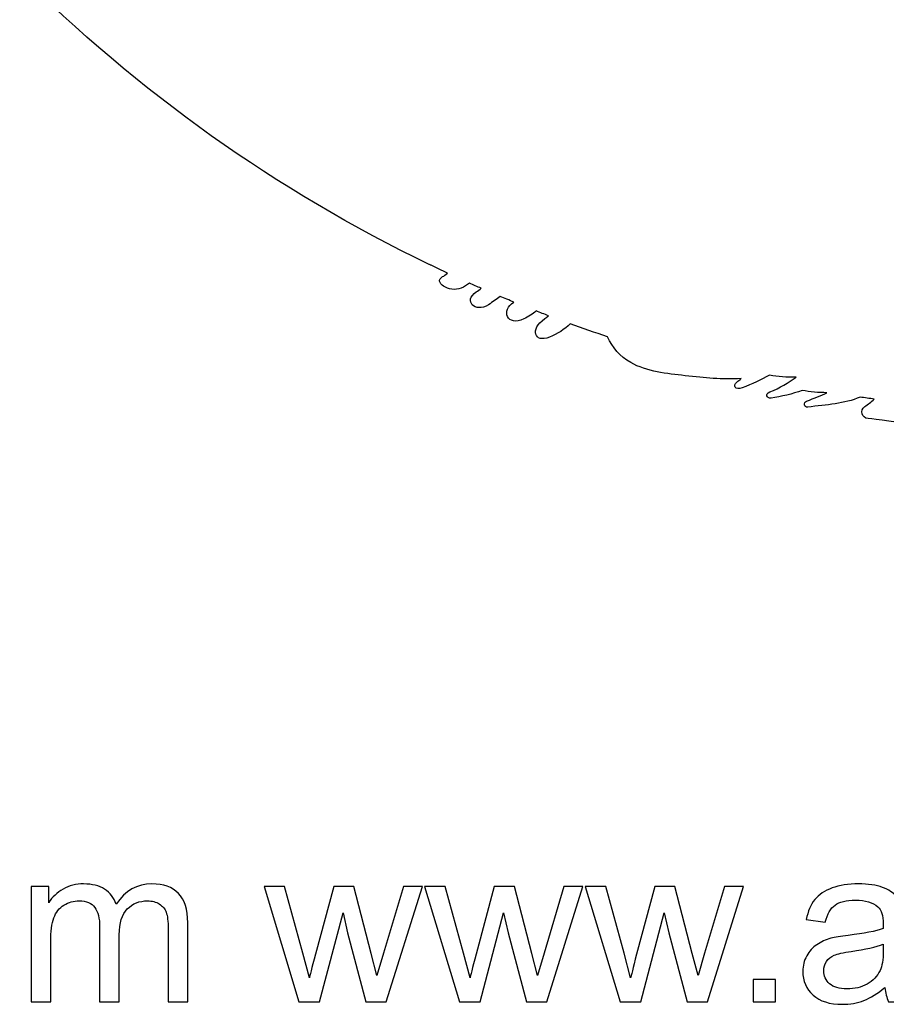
# Model space of a CAD drawing. Header units: millimetres. Extents: x -482 to 545, y -423 to 387.
# Tile 87 of 256: x -71 to 12, y -423 to -328. Entities that reach past the tile are written whole.
import ezdxf

# ---------------------------------------------------------------- set-up
doc = ezdxf.new("R2010")
doc.units = ezdxf.units.MM
doc.header["$MEASUREMENT"] = 0
doc.layers.add('Layer 1', color=7, linetype='Continuous')

msp = doc.modelspace()

# ---------------------------------------------------------------- linework, layer by layer
at = {"layer": 'Layer 1'}
msp.add_open_spline([(164.8517, -164.9184), (157.5595, -147.6771), (147.1194, -132.193), (133.8228, -118.8958), (133.8228, -118.8958), (120.5256, -105.5989), (105.0414, -95.1591), (87.8001, -87.8665), (87.8001, -87.8665), (69.9489, -80.3163), (50.9871, -76.488), (31.4411, -76.488), (31.4411, -76.488), (11.8951, -76.488), (-7.0667, -80.3163), (-24.9177, -87.8665), (-24.9177, -87.8665), (-42.159, -95.1591), (-57.6431, -105.5989), (-70.9402, -118.8958), (-70.9402, -118.8958), (-84.2368, -132.193), (-94.6769, -147.6771), (-101.9695, -164.9184), (-101.9695, -164.9184), (-109.5197, -182.7694), (-113.348, -201.7312), (-113.348, -221.2772), (-113.348, -221.2772), (-113.348, -240.8235), (-109.5197, -259.7853), (-101.9695, -277.6359), (-101.9695, -277.6359), (-94.6769, -294.8775), (-84.2368, -310.3617), (-70.9402, -323.6589), (-70.9402, -323.6589), (-59.3276, -335.2717), (-46.0452, -344.7025), (-31.382, -351.7633), (-31.382, -351.7633), (-31.382, -351.7637), (-31.3823, -351.7644), (-31.3823, -351.7644), (-31.3823, -351.7644), (-31.3594, -351.7757), (-31.3361, -351.7862), (-31.3128, -351.7975), (-31.3128, -351.7975), (-31.2811, -351.8127), (-31.2493, -351.8289), (-31.2172, -351.8445), (-31.2172, -351.8445), (-31.2169, -351.8441), (-31.2169, -351.8434), (-31.2165, -351.843), (-31.2165, -351.843), (-30.6909, -352.0956), (-30.1645, -352.3468), (-29.635, -352.593), (-29.635, -352.593), (-29.8026, -352.7423), (-29.9751, -352.8629), (-30.1095, -352.9335), (-30.1095, -352.9335), (-31.0398, -353.4245), (-29.4949, -354.5171), (-28.3325, -354.0334), (-28.3325, -354.0334), (-28.0168, -353.9022), (-27.7572, -353.736), (-27.5353, -353.548), (-27.5353, -353.548), (-27.156, -353.7173), (-26.7764, -353.8863), (-26.3954, -354.0525), (-26.3954, -354.0525), (-26.5535, -354.1809), (-26.7147, -354.3001), (-26.8777, -354.4056), (-26.8777, -354.4056), (-28.1636, -355.2378), (-26.986, -356.4602), (-25.6931, -355.6238), (-25.6931, -355.6238), (-25.2891, -355.3627), (-24.9215, -355.0999), (-24.5896, -354.8247), (-24.5896, -354.8247), (-24.1468, -355.0106), (-23.7034, -355.1948), (-23.2592, -355.3765), (-23.2592, -355.3765), (-24.5698, -356.1318), (-23.8928, -357.7863), (-22.3089, -356.9947), (-22.3089, -356.9947), (-21.8421, -356.7611), (-21.4562, -356.505), (-21.1302, -356.2252), (-21.1302, -356.2252), (-20.7337, -356.3801), (-20.3368, -356.5329), (-19.9396, -356.6839), (-19.9396, -356.6839), (-20.0543, -356.7812), (-20.1714, -356.8747), (-20.2956, -356.9604), (-20.2956, -356.9604), (-21.7846, -357.9927), (-21.278, -359.3188), (-19.8567, -358.7406), (-19.8567, -358.7406), (-19.082, -358.4255), (-18.4114, -357.9898), (-17.8476, -357.4614), (-17.8476, -357.4614), (-16.663, -357.8907), (-15.4741, -358.3045), (-14.2807, -358.7021), (-14.2807, -358.7021), (-13.7956, -359.7185), (-13.0848, -360.5884), (-12.0483, -361.174), (-12.0483, -361.174), (-10.4961, -362.051), (-8.5773, -362.2331), (-6.8378, -362.4359), (-6.8378, -362.4359), (-4.8478, -362.6684), (-3.3799, -362.7869), (-1.454, -362.7135), (-1.454, -362.7135), (-1.5892, -362.825), (-1.7275, -362.9393), (-1.8742, -363.0582), (-1.8742, -363.0582), (-2.2626, -363.3753), (-2.0386, -363.8643), (-1.345, -363.5934), (-1.345, -363.5934), (-0.4116, -363.2293), (0.4527, -362.831), (1.2659, -362.372), (1.2659, -362.372), (2.0896, -362.5453), (2.9648, -362.5872), (3.8154, -362.5689), (3.8154, -362.5689), (3.0978, -363.1153), (2.2755, -363.5976), (1.2899, -363.9888), (1.2899, -363.9888), (0.8376, -364.1687), (0.9829, -364.6326), (1.413, -364.5748), (1.413, -364.5748), (2.4346, -364.4369), (3.4443, -364.1913), (4.401, -363.8407), (4.401, -363.8407), (5.1665, -364.0125), (5.98, -364.0671), (6.7791, -364.0619), (6.7791, -364.0619), (6.2397, -364.3282), (5.5997, -364.5914), (4.8106, -364.8722), (4.8106, -364.8722), (4.5008, -364.99), (4.5929, -365.4962), (4.9482, -365.45), (4.9482, -365.45), (6.7403, -365.2183), (8.4576, -365.1431), (9.9654, -364.4848), (9.9654, -364.4848), (10.4197, -364.5529), (10.8748, -364.6171), (11.3303, -364.6803), (11.3303, -364.6803), (11.0269, -364.9357), (10.7203, -365.178), (10.4152, -365.4038), (10.4152, -365.4038), (9.9424, -365.7545), (10.074, -366.4974), (10.7478, -366.5384), (10.7478, -366.5384), (12.1618, -366.6234), (19.1492, -367.8909), (22.6354, -367.9234), (22.6354, -367.9234), (22.6336, -368.2257), (22.9268, -368.5188), (23.2337, -368.2966), (23.2337, -368.2966), (23.662, -368.0003), (24.0444, -367.6993), (24.4014, -367.3903), (24.4014, -367.3903), (24.6198, -367.4083), (24.8378, -367.427), (25.0558, -367.4432), (25.0558, -367.4432), (24.9556, -367.536), (24.8547, -367.6291), (24.7496, -367.7226), (24.7496, -367.7226), (24.3485, -368.0821), (24.9408, -368.6705), (25.3401, -368.3132), (25.3401, -368.3132), (25.6386, -368.0465), (25.9162, -367.7837), (26.1797, -367.5177), (26.1797, -367.5177), (26.409, -367.5318), (26.6387, -367.5452), (26.868, -367.5575), (26.868, -367.5575), (26.765, -367.65), (26.6581, -367.7389), (26.5473, -367.8249), (26.5473, -367.8249), (26.1229, -368.1537), (26.7177, -368.7404), (27.1379, -368.4155), (27.1379, -368.4155), (27.4494, -368.1742), (27.7288, -367.9029), (27.9821, -367.6119), (27.9821, -367.6119), (28.1186, -367.6171), (28.2548, -367.621), (28.391, -367.6263), (28.391, -367.6263), (28.3285, -367.705), (28.265, -367.784), (28.1983, -367.8609), (28.1983, -367.8609), (27.848, -368.2656), (28.4365, -368.8582), (28.7885, -368.4515), (28.7885, -368.4515), (29.0065, -368.2003), (29.1953, -367.9354), (29.3657, -367.6612), (29.3657, -367.6612), (30.7524, -367.6979), (32.1392, -367.7029), (33.5256, -367.6754), (33.5256, -367.6754), (33.6939, -367.9445), (33.8798, -368.2045), (34.0936, -368.4515), (34.0936, -368.4515), (34.446, -368.8582), (35.0345, -368.2656), (34.6838, -367.8609), (34.6838, -367.8609), (34.6228, -367.7904), (34.5649, -367.7173), (34.5067, -367.645), (34.5067, -367.645), (34.6439, -367.6411), (34.7808, -367.6369), (34.9173, -367.632), (34.9173, -367.632), (35.1668, -367.9156), (35.4405, -368.1798), (35.7446, -368.4155), (35.7446, -368.4155), (36.1644, -368.7404), (36.7595, -368.1537), (36.3352, -367.8249), (36.3352, -367.8249), (36.2357, -367.748), (36.1408, -367.6679), (36.048, -367.5857), (36.048, -367.5857), (36.2759, -367.5748), (36.5041, -367.5607), (36.732, -367.548), (36.732, -367.548), (36.9867, -367.8038), (37.2552, -368.0564), (37.542, -368.3132), (37.542, -368.3132), (37.9417, -368.6705), (38.534, -368.0821), (38.1326, -367.7226), (38.1326, -367.7226), (38.0415, -367.6415), (37.9548, -367.5607), (37.8673, -367.4806), (37.8673, -367.4806), (38.0863, -367.4655), (38.3051, -367.4457), (38.5241, -367.4288), (38.5241, -367.4288), (38.8688, -367.7244), (39.2382, -368.0126), (39.6488, -368.2966), (39.6488, -368.2966), (39.9557, -368.5188), (40.2489, -368.2257), (40.2468, -367.9234), (40.2468, -367.9234), (43.7333, -367.8909), (50.7204, -366.6234), (52.1347, -366.5384), (52.1347, -366.5384), (52.8085, -366.4974), (52.9401, -365.7545), (52.4673, -365.4038), (52.4673, -365.4038), (52.1622, -365.178), (51.8556, -364.9357), (51.5522, -364.6803), (51.5522, -364.6803), (52.0073, -364.6171), (52.4627, -364.5529), (52.9171, -364.4848), (52.9171, -364.4848), (52.9171, -364.4848), (57.9343, -365.45), (57.9343, -365.45), (57.9343, -365.45), (58.2896, -365.4962), (58.3816, -364.99), (58.0719, -364.8722), (58.0719, -364.8722), (57.2827, -364.5914), (56.6425, -364.3282), (56.1034, -364.0619), (56.1034, -364.0619), (56.9025, -364.0671), (57.716, -364.0125), (58.4815, -363.8407), (58.4815, -363.8407), (59.4382, -364.1913), (60.4475, -364.4369), (61.4695, -364.5748), (61.4695, -364.5748), (61.8995, -364.6326), (62.0445, -364.1687), (61.5923, -363.9888), (61.5923, -363.9888), (60.607, -363.5976), (59.7846, -363.1153), (59.0671, -362.5689), (59.0671, -362.5689), (59.9176, -362.5872), (60.7929, -362.5453), (61.6166, -362.372), (61.6166, -362.372), (62.4298, -362.831), (63.2937, -363.2293), (64.2272, -363.5934), (64.2272, -363.5934), (64.9211, -363.8643), (65.1448, -363.3753), (64.7563, -363.0582), (64.7563, -363.0582), (64.6099, -362.9393), (64.4717, -362.825), (64.3365, -362.7135), (64.3365, -362.7135), (66.262, -362.7869), (67.7299, -362.6684), (69.7203, -362.4359), (69.7203, -362.4359), (71.4598, -362.2331), (73.3782, -362.051), (74.9308, -361.174), (74.9308, -361.174), (75.9673, -360.5884), (76.6781, -359.7185), (77.1632, -358.7021), (77.1632, -358.7021), (78.3563, -358.3045), (79.5455, -357.8907), (80.7301, -357.4614), (80.7301, -357.4614), (81.2939, -357.9898), (81.9645, -358.4255), (82.7392, -358.7406), (82.7392, -358.7406), (84.1605, -359.3188), (84.6668, -357.9927), (83.1777, -356.9604), (83.1777, -356.9604), (83.0539, -356.8747), (82.9364, -356.7812), (82.8221, -356.6839), (82.8221, -356.6839), (83.2193, -356.5329), (83.6162, -356.3801), (84.0124, -356.2252), (84.0124, -356.2252), (84.3387, -356.505), (84.7246, -356.7611), (85.1913, -356.9947), (85.1913, -356.9947), (86.775, -357.7863), (87.4519, -356.1318), (86.1417, -355.3765), (86.1417, -355.3765), (86.5855, -355.1948), (87.029, -355.0106), (87.4721, -354.8247), (87.4721, -354.8247), (87.804, -355.0999), (88.1716, -355.3627), (88.5755, -355.6238), (88.5755, -355.6238), (89.8681, -356.4602), (91.046, -355.2378), (89.7598, -354.4056), (89.7598, -354.4056), (89.5968, -354.3001), (89.436, -354.1809), (89.2779, -354.0525), (89.2779, -354.0525), (89.6589, -353.8863), (90.0385, -353.7173), (90.4174, -353.548), (90.4174, -353.548), (90.6396, -353.736), (90.8993, -353.9022), (91.2147, -354.0334), (91.2147, -354.0334), (92.3774, -354.5171), (93.9222, -353.4245), (92.9916, -352.9335), (92.9916, -352.9335), (92.8572, -352.8629), (92.6851, -352.7423), (92.5175, -352.593), (92.5175, -352.593), (107.8743, -345.4482), (121.7501, -335.7317), (133.8228, -323.6589), (133.8228, -323.6589), (147.1194, -310.3617), (157.5595, -294.8775), (164.8517, -277.6359), (164.8517, -277.6359), (172.4022, -259.7853), (176.2306, -240.8235), (176.2306, -221.2772), (176.2306, -221.2772), (176.2306, -201.7312), (172.4022, -182.7694), (164.8517, -164.9184)], degree=3, knots=[0, 0, 0, 0, 0.0086957, 0.0086957, 0.0086957, 0.0086957, 0.0173913, 0.0173913, 0.0173913, 0.0173913, 0.026087, 0.026087, 0.026087, 0.026087, 0.0347826, 0.0347826, 0.0347826, 0.0347826, 0.0434783, 0.0434783, 0.0434783, 0.0434783, 0.0521739, 0.0521739, 0.0521739, 0.0521739, 0.0608696, 0.0608696, 0.0608696, 0.0608696, 0.0695652, 0.0695652, 0.0695652, 0.0695652, 0.0782609, 0.0782609, 0.0782609, 0.0782609, 0.0869565, 0.0869565, 0.0869565, 0.0869565, 0.0956522, 0.0956522, 0.0956522, 0.0956522, 0.1043478, 0.1043478, 0.1043478, 0.1043478, 0.1130435, 0.1130435, 0.1130435, 0.1130435, 0.1217391, 0.1217391, 0.1217391, 0.1217391, 0.1304348, 0.1304348, 0.1304348, 0.1304348, 0.1391304, 0.1391304, 0.1391304, 0.1391304, 0.1478261, 0.1478261, 0.1478261, 0.1478261, 0.1565217, 0.1565217, 0.1565217, 0.1565217, 0.1652174, 0.1652174, 0.1652174, 0.1652174, 0.173913, 0.173913, 0.173913, 0.173913, 0.1826087, 0.1826087, 0.1826087, 0.1826087, 0.1913043, 0.1913043, 0.1913043, 0.1913043, 0.2, 0.2, 0.2, 0.2, 0.2086957, 0.2086957, 0.2086957, 0.2086957, 0.2173913, 0.2173913, 0.2173913, 0.2173913, 0.226087, 0.226087, 0.226087, 0.226087, 0.2347826, 0.2347826, 0.2347826, 0.2347826, 0.2434783, 0.2434783, 0.2434783, 0.2434783, 0.2521739, 0.2521739, 0.2521739, 0.2521739, 0.2608696, 0.2608696, 0.2608696, 0.2608696, 0.2695652, 0.2695652, 0.2695652, 0.2695652, 0.2782609, 0.2782609, 0.2782609, 0.2782609, 0.2869565, 0.2869565, 0.2869565, 0.2869565, 0.2956522, 0.2956522, 0.2956522, 0.2956522, 0.3043478, 0.3043478, 0.3043478, 0.3043478, 0.3130435, 0.3130435, 0.3130435, 0.3130435, 0.3217391, 0.3217391, 0.3217391, 0.3217391, 0.3304348, 0.3304348, 0.3304348, 0.3304348, 0.3391304, 0.3391304, 0.3391304, 0.3391304, 0.3478261, 0.3478261, 0.3478261, 0.3478261, 0.3565217, 0.3565217, 0.3565217, 0.3565217, 0.3652174, 0.3652174, 0.3652174, 0.3652174, 0.373913, 0.373913, 0.373913, 0.373913, 0.3826087, 0.3826087, 0.3826087, 0.3826087, 0.3913043, 0.3913043, 0.3913043, 0.3913043, 0.4, 0.4, 0.4, 0.4, 0.4086957, 0.4086957, 0.4086957, 0.4086957, 0.4173913, 0.4173913, 0.4173913, 0.4173913, 0.426087, 0.426087, 0.426087, 0.426087, 0.4347826, 0.4347826, 0.4347826, 0.4347826, 0.4434783, 0.4434783, 0.4434783, 0.4434783, 0.4521739, 0.4521739, 0.4521739, 0.4521739, 0.4608696, 0.4608696, 0.4608696, 0.4608696, 0.4695652, 0.4695652, 0.4695652, 0.4695652, 0.4782609, 0.4782609, 0.4782609, 0.4782609, 0.4869565, 0.4869565, 0.4869565, 0.4869565, 0.4956522, 0.4956522, 0.4956522, 0.4956522, 0.5043478, 0.5043478, 0.5043478, 0.5043478, 0.5130435, 0.5130435, 0.5130435, 0.5130435, 0.5217391, 0.5217391, 0.5217391, 0.5217391, 0.5304348, 0.5304348, 0.5304348, 0.5304348, 0.5391304, 0.5391304, 0.5391304, 0.5391304, 0.5478261, 0.5478261, 0.5478261, 0.5478261, 0.5565217, 0.5565217, 0.5565217, 0.5565217, 0.5652174, 0.5652174, 0.5652174, 0.5652174, 0.573913, 0.573913, 0.573913, 0.573913, 0.5826087, 0.5826087, 0.5826087, 0.5826087, 0.5913043, 0.5913043, 0.5913043, 0.5913043, 0.6, 0.6, 0.6, 0.6, 0.6086957, 0.6086957, 0.6086957, 0.6086957, 0.6173913, 0.6173913, 0.6173913, 0.6173913, 0.626087, 0.626087, 0.626087, 0.626087, 0.6347826, 0.6347826, 0.6347826, 0.6347826, 0.6434783, 0.6434783, 0.6434783, 0.6434783, 0.6521739, 0.6521739, 0.6521739, 0.6521739, 0.6608696, 0.6608696, 0.6608696, 0.6608696, 0.6695652, 0.6695652, 0.6695652, 0.6695652, 0.6782609, 0.6782609, 0.6782609, 0.6782609, 0.6869565, 0.6869565, 0.6869565, 0.6869565, 0.6956522, 0.6956522, 0.6956522, 0.6956522, 0.7043478, 0.7043478, 0.7043478, 0.7043478, 0.7130435, 0.7130435, 0.7130435, 0.7130435, 0.7217391, 0.7217391, 0.7217391, 0.7217391, 0.7304348, 0.7304348, 0.7304348, 0.7304348, 0.7391304, 0.7391304, 0.7391304, 0.7391304, 0.7478261, 0.7478261, 0.7478261, 0.7478261, 0.7565217, 0.7565217, 0.7565217, 0.7565217, 0.7652174, 0.7652174, 0.7652174, 0.7652174, 0.773913, 0.773913, 0.773913, 0.773913, 0.7826087, 0.7826087, 0.7826087, 0.7826087, 0.7913043, 0.7913043, 0.7913043, 0.7913043, 0.8, 0.8, 0.8, 0.8, 0.8086957, 0.8086957, 0.8086957, 0.8086957, 0.8173913, 0.8173913, 0.8173913, 0.8173913, 0.826087, 0.826087, 0.826087, 0.826087, 0.8347826, 0.8347826, 0.8347826, 0.8347826, 0.8434783, 0.8434783, 0.8434783, 0.8434783, 0.8521739, 0.8521739, 0.8521739, 0.8521739, 0.8608696, 0.8608696, 0.8608696, 0.8608696, 0.8695652, 0.8695652, 0.8695652, 0.8695652, 0.8782609, 0.8782609, 0.8782609, 0.8782609, 0.8869565, 0.8869565, 0.8869565, 0.8869565, 0.8956522, 0.8956522, 0.8956522, 0.8956522, 0.9043478, 0.9043478, 0.9043478, 0.9043478, 0.9130435, 0.9130435, 0.9130435, 0.9130435, 0.9217391, 0.9217391, 0.9217391, 0.9217391, 0.9304348, 0.9304348, 0.9304348, 0.9304348, 0.9391304, 0.9391304, 0.9391304, 0.9391304, 0.9478261, 0.9478261, 0.9478261, 0.9478261, 0.9565217, 0.9565217, 0.9565217, 0.9565217, 0.9652174, 0.9652174, 0.9652174, 0.9652174, 0.973913, 0.973913, 0.973913, 0.973913, 0.9826087, 0.9826087, 0.9826087, 0.9826087, 1, 1, 1, 1], dxfattribs=at)
at = {"layer": 'Layer 1', "color": 250}
for points, knots in [([(-69.594, -422.4896), (-69.594, -422.4896), (-69.594, -411.4125), (-69.594, -411.4125), (-69.594, -411.4125), (-69.594, -411.4125), (-67.9079, -411.4125), (-67.9079, -411.4125), (-67.9079, -411.4125), (-67.9079, -411.4125), (-67.9079, -412.9776), (-67.9079, -412.9776), (-67.9079, -412.9776), (-67.5629, -412.437), (-67.1005, -411.9994), (-66.5242, -411.6722), (-66.5242, -411.6722), (-65.9479, -411.3413), (-65.2934, -411.1777), (-64.5571, -411.1777), (-64.5571, -411.1777), (-63.7389, -411.1777), (-63.0666, -411.3484), (-62.5437, -411.6864), (-62.5437, -411.6864), (-62.0208, -412.0279), (-61.6508, -412.501), (-61.4374, -413.1128), (-61.4374, -413.1128), (-60.5552, -411.8216), (-59.4133, -411.1777), (-58.0047, -411.1777), (-58.0047, -411.1777), (-56.902, -411.1777), (-56.0518, -411.4801), (-55.4613, -412.0883), (-55.4613, -412.0883), (-54.8672, -412.6966), (-54.5684, -413.6322), (-54.5684, -414.895), (-54.5684, -414.895), (-54.5684, -414.895), (-54.5684, -422.4896), (-54.5684, -422.4896), (-54.5684, -422.4896), (-54.5684, -422.4896), (-56.4466, -422.4896), (-56.4466, -422.4896), (-56.4466, -422.4896), (-56.4466, -422.4896), (-56.4466, -415.5175), (-56.4466, -415.5175), (-56.4466, -415.5175), (-56.4466, -414.7705), (-56.5107, -414.2298), (-56.6316, -413.899), (-56.6316, -413.899), (-56.7526, -413.5681), (-56.9731, -413.3049), (-57.2968, -413.1021), (-57.2968, -413.1021), (-57.617, -412.8994), (-57.994, -412.7998), (-58.4244, -412.7998), (-58.4244, -412.7998), (-59.207, -412.7998), (-59.8544, -413.0595), (-60.3702, -413.5753), (-60.3702, -413.5753), (-60.886, -414.0946), (-61.1421, -414.9234), (-61.1421, -416.0617), (-61.1421, -416.0617), (-61.1421, -416.0617), (-61.1421, -422.4896), (-61.1421, -422.4896), (-61.1421, -422.4896), (-61.1421, -422.4896), (-63.0203, -422.4896), (-63.0203, -422.4896), (-63.0203, -422.4896), (-63.0203, -422.4896), (-63.0203, -415.3005), (-63.0203, -415.3005), (-63.0203, -415.3005), (-63.0203, -414.4681), (-63.1733, -413.842), (-63.4792, -413.4259), (-63.4792, -413.4259), (-63.7851, -413.0097), (-64.2867, -412.7998), (-64.9804, -412.7998), (-64.9804, -412.7998), (-65.5068, -412.7998), (-65.9942, -412.9385), (-66.4424, -413.216), (-66.4424, -413.216), (-66.8906, -413.4934), (-67.2143, -413.899), (-67.417, -414.4361), (-67.417, -414.4361), (-67.6162, -414.9697), (-67.7158, -415.7416), (-67.7158, -416.7483), (-67.7158, -416.7483), (-67.7158, -416.7483), (-67.7158, -422.4896), (-67.7158, -422.4896), (-67.7158, -422.4896), (-67.7158, -422.4896), (-69.594, -422.4896), (-69.594, -422.4896)], [0, 0, 0, 0, 0.0344828, 0.0344828, 0.0344828, 0.0344828, 0.0689655, 0.0689655, 0.0689655, 0.0689655, 0.1034483, 0.1034483, 0.1034483, 0.1034483, 0.137931, 0.137931, 0.137931, 0.137931, 0.1724138, 0.1724138, 0.1724138, 0.1724138, 0.2068966, 0.2068966, 0.2068966, 0.2068966, 0.2413793, 0.2413793, 0.2413793, 0.2413793, 0.2758621, 0.2758621, 0.2758621, 0.2758621, 0.3103448, 0.3103448, 0.3103448, 0.3103448, 0.3448276, 0.3448276, 0.3448276, 0.3448276, 0.3793103, 0.3793103, 0.3793103, 0.3793103, 0.4137931, 0.4137931, 0.4137931, 0.4137931, 0.4482759, 0.4482759, 0.4482759, 0.4482759, 0.4827586, 0.4827586, 0.4827586, 0.4827586, 0.5172414, 0.5172414, 0.5172414, 0.5172414, 0.5517241, 0.5517241, 0.5517241, 0.5517241, 0.5862069, 0.5862069, 0.5862069, 0.5862069, 0.6206897, 0.6206897, 0.6206897, 0.6206897, 0.6551724, 0.6551724, 0.6551724, 0.6551724, 0.6896552, 0.6896552, 0.6896552, 0.6896552, 0.7241379, 0.7241379, 0.7241379, 0.7241379, 0.7586207, 0.7586207, 0.7586207, 0.7586207, 0.7931034, 0.7931034, 0.7931034, 0.7931034, 0.8275862, 0.8275862, 0.8275862, 0.8275862, 0.862069, 0.862069, 0.862069, 0.862069, 0.8965517, 0.8965517, 0.8965517, 0.8965517, 0.9310345, 0.9310345, 0.9310345, 0.9310345, 1, 1, 1, 1]), ([(-43.8932, -422.4896), (-43.8932, -422.4896), (-47.2405, -411.4125), (-47.2405, -411.4125), (-47.2405, -411.4125), (-47.2405, -411.4125), (-45.277, -411.4125), (-45.277, -411.4125), (-45.277, -411.4125), (-45.277, -411.4125), (-43.509, -417.8048), (-43.509, -417.8048), (-43.509, -417.8048), (-43.509, -417.8048), (-42.883, -420.1845), (-42.883, -420.1845), (-42.883, -420.1845), (-42.8581, -420.0671), (-42.666, -419.3059), (-42.3103, -417.9008), (-42.3103, -417.9008), (-42.3103, -417.9008), (-40.5566, -411.4125), (-40.5566, -411.4125), (-40.5566, -411.4125), (-40.5566, -411.4125), (-38.6321, -411.4125), (-38.6321, -411.4125), (-38.6321, -411.4125), (-38.6321, -411.4125), (-36.9638, -417.8439), (-36.9638, -417.8439), (-36.9638, -417.8439), (-36.9638, -417.8439), (-36.4195, -419.9533), (-36.4195, -419.9533), (-36.4195, -419.9533), (-36.4195, -419.9533), (-35.7828, -417.8154), (-35.7828, -417.8154), (-35.7828, -417.8154), (-35.7828, -417.8154), (-33.869, -411.4125), (-33.869, -411.4125), (-33.869, -411.4125), (-33.869, -411.4125), (-32.0442, -411.4125), (-32.0442, -411.4125), (-32.0442, -411.4125), (-32.0442, -411.4125), (-35.5196, -422.4896), (-35.5196, -422.4896), (-35.5196, -422.4896), (-35.5196, -422.4896), (-37.4618, -422.4896), (-37.4618, -422.4896), (-37.4618, -422.4896), (-37.4618, -422.4896), (-39.2191, -415.8625), (-39.2191, -415.8625), (-39.2191, -415.8625), (-39.2191, -415.8625), (-39.6637, -413.9665), (-39.6637, -413.9665), (-39.6637, -413.9665), (-39.6637, -413.9665), (-41.9047, -422.4896), (-41.9047, -422.4896), (-41.9047, -422.4896), (-41.9047, -422.4896), (-43.8932, -422.4896), (-43.8932, -422.4896)], [0, 0, 0, 0, 0.0526316, 0.0526316, 0.0526316, 0.0526316, 0.1052632, 0.1052632, 0.1052632, 0.1052632, 0.1578947, 0.1578947, 0.1578947, 0.1578947, 0.2105263, 0.2105263, 0.2105263, 0.2105263, 0.2631579, 0.2631579, 0.2631579, 0.2631579, 0.3157895, 0.3157895, 0.3157895, 0.3157895, 0.3684211, 0.3684211, 0.3684211, 0.3684211, 0.4210526, 0.4210526, 0.4210526, 0.4210526, 0.4736842, 0.4736842, 0.4736842, 0.4736842, 0.5263158, 0.5263158, 0.5263158, 0.5263158, 0.5789474, 0.5789474, 0.5789474, 0.5789474, 0.6315789, 0.6315789, 0.6315789, 0.6315789, 0.6842105, 0.6842105, 0.6842105, 0.6842105, 0.7368421, 0.7368421, 0.7368421, 0.7368421, 0.7894737, 0.7894737, 0.7894737, 0.7894737, 0.8421053, 0.8421053, 0.8421053, 0.8421053, 0.8947368, 0.8947368, 0.8947368, 0.8947368, 1, 1, 1, 1]), ([(-28.4799, -422.4896), (-28.4799, -422.4896), (-31.8272, -411.4125), (-31.8272, -411.4125), (-31.8272, -411.4125), (-31.8272, -411.4125), (-29.8637, -411.4125), (-29.8637, -411.4125), (-29.8637, -411.4125), (-29.8637, -411.4125), (-28.0957, -417.8048), (-28.0957, -417.8048), (-28.0957, -417.8048), (-28.0957, -417.8048), (-27.4697, -420.1845), (-27.4697, -420.1845), (-27.4697, -420.1845), (-27.4448, -420.0671), (-27.2527, -419.3059), (-26.897, -417.9008), (-26.897, -417.9008), (-26.897, -417.9008), (-25.1433, -411.4125), (-25.1433, -411.4125), (-25.1433, -411.4125), (-25.1433, -411.4125), (-23.2188, -411.4125), (-23.2188, -411.4125), (-23.2188, -411.4125), (-23.2188, -411.4125), (-21.5505, -417.8439), (-21.5505, -417.8439), (-21.5505, -417.8439), (-21.5505, -417.8439), (-21.0062, -419.9533), (-21.0062, -419.9533), (-21.0062, -419.9533), (-21.0062, -419.9533), (-20.3695, -417.8154), (-20.3695, -417.8154), (-20.3695, -417.8154), (-20.3695, -417.8154), (-18.4557, -411.4125), (-18.4557, -411.4125), (-18.4557, -411.4125), (-18.4557, -411.4125), (-16.6309, -411.4125), (-16.6309, -411.4125), (-16.6309, -411.4125), (-16.6309, -411.4125), (-20.1063, -422.4896), (-20.1063, -422.4896), (-20.1063, -422.4896), (-20.1063, -422.4896), (-22.0485, -422.4896), (-22.0485, -422.4896), (-22.0485, -422.4896), (-22.0485, -422.4896), (-23.8058, -415.8625), (-23.8058, -415.8625), (-23.8058, -415.8625), (-23.8058, -415.8625), (-24.2504, -413.9665), (-24.2504, -413.9665), (-24.2504, -413.9665), (-24.2504, -413.9665), (-26.4914, -422.4896), (-26.4914, -422.4896), (-26.4914, -422.4896), (-26.4914, -422.4896), (-28.4799, -422.4896), (-28.4799, -422.4896)], [0, 0, 0, 0, 0.0526316, 0.0526316, 0.0526316, 0.0526316, 0.1052632, 0.1052632, 0.1052632, 0.1052632, 0.1578947, 0.1578947, 0.1578947, 0.1578947, 0.2105263, 0.2105263, 0.2105263, 0.2105263, 0.2631579, 0.2631579, 0.2631579, 0.2631579, 0.3157895, 0.3157895, 0.3157895, 0.3157895, 0.3684211, 0.3684211, 0.3684211, 0.3684211, 0.4210526, 0.4210526, 0.4210526, 0.4210526, 0.4736842, 0.4736842, 0.4736842, 0.4736842, 0.5263158, 0.5263158, 0.5263158, 0.5263158, 0.5789474, 0.5789474, 0.5789474, 0.5789474, 0.6315789, 0.6315789, 0.6315789, 0.6315789, 0.6842105, 0.6842105, 0.6842105, 0.6842105, 0.7368421, 0.7368421, 0.7368421, 0.7368421, 0.7894737, 0.7894737, 0.7894737, 0.7894737, 0.8421053, 0.8421053, 0.8421053, 0.8421053, 0.8947368, 0.8947368, 0.8947368, 0.8947368, 1, 1, 1, 1]), ([(-13.0666, -422.4896), (-13.0666, -422.4896), (-16.4139, -411.4125), (-16.4139, -411.4125), (-16.4139, -411.4125), (-16.4139, -411.4125), (-14.4504, -411.4125), (-14.4504, -411.4125), (-14.4504, -411.4125), (-14.4504, -411.4125), (-12.6824, -417.8048), (-12.6824, -417.8048), (-12.6824, -417.8048), (-12.6824, -417.8048), (-12.0564, -420.1845), (-12.0564, -420.1845), (-12.0564, -420.1845), (-12.0315, -420.0671), (-11.8394, -419.3059), (-11.4837, -417.9008), (-11.4837, -417.9008), (-11.4837, -417.9008), (-9.73, -411.4125), (-9.73, -411.4125), (-9.73, -411.4125), (-9.73, -411.4125), (-7.8055, -411.4125), (-7.8055, -411.4125), (-7.8055, -411.4125), (-7.8055, -411.4125), (-6.1372, -417.8439), (-6.1372, -417.8439), (-6.1372, -417.8439), (-6.1372, -417.8439), (-5.5929, -419.9533), (-5.5929, -419.9533), (-5.5929, -419.9533), (-5.5929, -419.9533), (-4.9562, -417.8154), (-4.9562, -417.8154), (-4.9562, -417.8154), (-4.9562, -417.8154), (-3.0424, -411.4125), (-3.0424, -411.4125), (-3.0424, -411.4125), (-3.0424, -411.4125), (-1.2176, -411.4125), (-1.2176, -411.4125), (-1.2176, -411.4125), (-1.2176, -411.4125), (-4.693, -422.4896), (-4.693, -422.4896), (-4.693, -422.4896), (-4.693, -422.4896), (-6.6352, -422.4896), (-6.6352, -422.4896), (-6.6352, -422.4896), (-6.6352, -422.4896), (-8.3925, -415.8625), (-8.3925, -415.8625), (-8.3925, -415.8625), (-8.3925, -415.8625), (-8.8371, -413.9665), (-8.8371, -413.9665), (-8.8371, -413.9665), (-8.8371, -413.9665), (-11.0781, -422.4896), (-11.0781, -422.4896), (-11.0781, -422.4896), (-11.0781, -422.4896), (-13.0666, -422.4896), (-13.0666, -422.4896)], [0, 0, 0, 0, 0.0526316, 0.0526316, 0.0526316, 0.0526316, 0.1052632, 0.1052632, 0.1052632, 0.1052632, 0.1578947, 0.1578947, 0.1578947, 0.1578947, 0.2105263, 0.2105263, 0.2105263, 0.2105263, 0.2631579, 0.2631579, 0.2631579, 0.2631579, 0.3157895, 0.3157895, 0.3157895, 0.3157895, 0.3684211, 0.3684211, 0.3684211, 0.3684211, 0.4210526, 0.4210526, 0.4210526, 0.4210526, 0.4736842, 0.4736842, 0.4736842, 0.4736842, 0.5263158, 0.5263158, 0.5263158, 0.5263158, 0.5789474, 0.5789474, 0.5789474, 0.5789474, 0.6315789, 0.6315789, 0.6315789, 0.6315789, 0.6842105, 0.6842105, 0.6842105, 0.6842105, 0.7368421, 0.7368421, 0.7368421, 0.7368421, 0.7894737, 0.7894737, 0.7894737, 0.7894737, 0.8421053, 0.8421053, 0.8421053, 0.8421053, 0.8947368, 0.8947368, 0.8947368, 0.8947368, 1, 1, 1, 1]), ([(12.3425, -421.1023), (11.6453, -421.6963), (10.973, -422.1125), (10.3291, -422.358), (10.3291, -422.358), (9.6853, -422.6034), (8.9952, -422.7244), (8.2553, -422.7244), (8.2553, -422.7244), (7.0387, -422.7244), (6.1032, -422.4291), (5.4486, -421.8351), (5.4486, -421.8351), (4.7941, -421.2446), (4.4669, -420.4869), (4.4669, -419.5656), (4.4669, -419.5656), (4.4669, -419.0249), (4.5914, -418.5304), (4.8368, -418.0822), (4.8368, -418.0822), (5.0858, -417.634), (5.4095, -417.2783), (5.8079, -417.008), (5.8079, -417.008), (6.2099, -416.7376), (6.6581, -416.5313), (7.1597, -416.3926), (7.1597, -416.3926), (7.5296, -416.2965), (8.0881, -416.204), (8.8315, -416.1115), (8.8315, -416.1115), (10.3469, -415.9337), (11.4674, -415.7167), (12.1824, -415.4677), (12.1824, -415.4677), (12.1895, -415.2116), (12.1931, -415.0479), (12.1931, -414.9804), (12.1931, -414.9804), (12.1931, -414.2191), (12.0152, -413.682), (11.6595, -413.3689), (11.6595, -413.3689), (11.1793, -412.9456), (10.4643, -412.7358), (9.5181, -412.7358), (9.5181, -412.7358), (8.6323, -412.7358), (7.9778, -412.8923), (7.5581, -413.2018), (7.5581, -413.2018), (7.1348, -413.5112), (6.8253, -414.059), (6.6225, -414.8487), (6.6225, -414.8487), (6.6225, -414.8487), (4.787, -414.5926), (4.787, -414.5926), (4.787, -414.5926), (4.9542, -413.8065), (5.2281, -413.1697), (5.6123, -412.686), (5.6123, -412.686), (5.9965, -412.2022), (6.5514, -411.8322), (7.277, -411.569), (7.277, -411.569), (7.9992, -411.3093), (8.8422, -411.1777), (9.7955, -411.1777), (9.7955, -411.1777), (10.7418, -411.1777), (11.5137, -411.288), (12.1077, -411.5121), (12.1077, -411.5121), (12.6982, -411.7362), (13.1358, -412.0136), (13.4132, -412.3516), (13.4132, -412.3516), (13.6907, -412.6895), (13.8863, -413.1164), (14.0002, -413.6322), (14.0002, -413.6322), (14.0606, -413.9523), (14.0926, -414.5286), (14.0926, -415.3574), (14.0926, -415.3574), (14.0926, -415.3574), (14.0926, -417.8475), (14.0926, -417.8475), (14.0926, -417.8475), (14.0926, -419.5869), (14.1318, -420.6861), (14.21, -421.1521), (14.21, -421.1521), (14.2847, -421.6181), (14.4412, -422.0627), (14.6689, -422.4896), (14.6689, -422.4896), (14.6689, -422.4896), (12.7053, -422.4896), (12.7053, -422.4896), (12.7053, -422.4896), (12.5168, -422.0948), (12.3959, -421.6323), (12.3425, -421.1023)], [0, 0, 0, 0, 0.0357143, 0.0357143, 0.0357143, 0.0357143, 0.0714286, 0.0714286, 0.0714286, 0.0714286, 0.1071429, 0.1071429, 0.1071429, 0.1071429, 0.1428571, 0.1428571, 0.1428571, 0.1428571, 0.1785714, 0.1785714, 0.1785714, 0.1785714, 0.2142857, 0.2142857, 0.2142857, 0.2142857, 0.25, 0.25, 0.25, 0.25, 0.2857143, 0.2857143, 0.2857143, 0.2857143, 0.3214286, 0.3214286, 0.3214286, 0.3214286, 0.3571429, 0.3571429, 0.3571429, 0.3571429, 0.3928571, 0.3928571, 0.3928571, 0.3928571, 0.4285714, 0.4285714, 0.4285714, 0.4285714, 0.4642857, 0.4642857, 0.4642857, 0.4642857, 0.5, 0.5, 0.5, 0.5, 0.5357143, 0.5357143, 0.5357143, 0.5357143, 0.5714286, 0.5714286, 0.5714286, 0.5714286, 0.6071429, 0.6071429, 0.6071429, 0.6071429, 0.6428571, 0.6428571, 0.6428571, 0.6428571, 0.6785714, 0.6785714, 0.6785714, 0.6785714, 0.7142857, 0.7142857, 0.7142857, 0.7142857, 0.75, 0.75, 0.75, 0.75, 0.7857143, 0.7857143, 0.7857143, 0.7857143, 0.8214286, 0.8214286, 0.8214286, 0.8214286, 0.8571429, 0.8571429, 0.8571429, 0.8571429, 0.8928571, 0.8928571, 0.8928571, 0.8928571, 0.9285714, 0.9285714, 0.9285714, 0.9285714, 1, 1, 1, 1]), ([(12.1931, -416.9404), (11.5101, -417.2178), (10.4856, -417.4526), (9.1197, -417.6447), (9.1197, -417.6447), (8.3442, -417.755), (7.7964, -417.8795), (7.4762, -418.0182), (7.4762, -418.0182), (7.1561, -418.1569), (6.9107, -418.3597), (6.7363, -418.6229), (6.7363, -418.6229), (6.562, -418.8897), (6.4731, -419.185), (6.4731, -419.5122), (6.4731, -419.5122), (6.4731, -420.0067), (6.6616, -420.4229), (7.0423, -420.7537), (7.0423, -420.7537), (7.4229, -421.0845), (7.9778, -421.2517), (8.707, -421.2517), (8.707, -421.2517), (9.4291, -421.2517), (10.073, -421.0952), (10.6386, -420.7786), (10.6386, -420.7786), (11.2006, -420.4656), (11.6168, -420.0351), (11.8801, -419.4909), (11.8801, -419.4909), (12.0828, -419.0676), (12.1824, -418.4451), (12.1824, -417.6234), (12.1824, -417.6234), (12.1824, -417.6234), (12.1931, -416.9404), (12.1931, -416.9404)], [0, 0, 0, 0, 0.0909091, 0.0909091, 0.0909091, 0.0909091, 0.1818182, 0.1818182, 0.1818182, 0.1818182, 0.2727273, 0.2727273, 0.2727273, 0.2727273, 0.3636364, 0.3636364, 0.3636364, 0.3636364, 0.4545455, 0.4545455, 0.4545455, 0.4545455, 0.5454545, 0.5454545, 0.5454545, 0.5454545, 0.6363636, 0.6363636, 0.6363636, 0.6363636, 0.7272727, 0.7272727, 0.7272727, 0.7272727, 0.8181818, 0.8181818, 0.8181818, 0.8181818, 1, 1, 1, 1]), ([(-0.2892, -422.4896), (-0.2892, -422.4896), (-0.2892, -420.3553), (-0.2892, -420.3553), (-0.2892, -420.3553), (-0.2892, -420.3553), (1.8452, -420.3553), (1.8452, -420.3553), (1.8452, -420.3553), (1.8452, -420.3553), (1.8452, -422.4896), (1.8452, -422.4896), (1.8452, -422.4896), (1.8452, -422.4896), (-0.2892, -422.4896), (-0.2892, -422.4896)], [0, 0, 0, 0, 0.2, 0.2, 0.2, 0.2, 0.4, 0.4, 0.4, 0.4, 0.6, 0.6, 0.6, 0.6, 1, 1, 1, 1])]:
    msp.add_open_spline(points, degree=3, knots=knots, dxfattribs=at)

doc.saveas('drawing.dxf')
